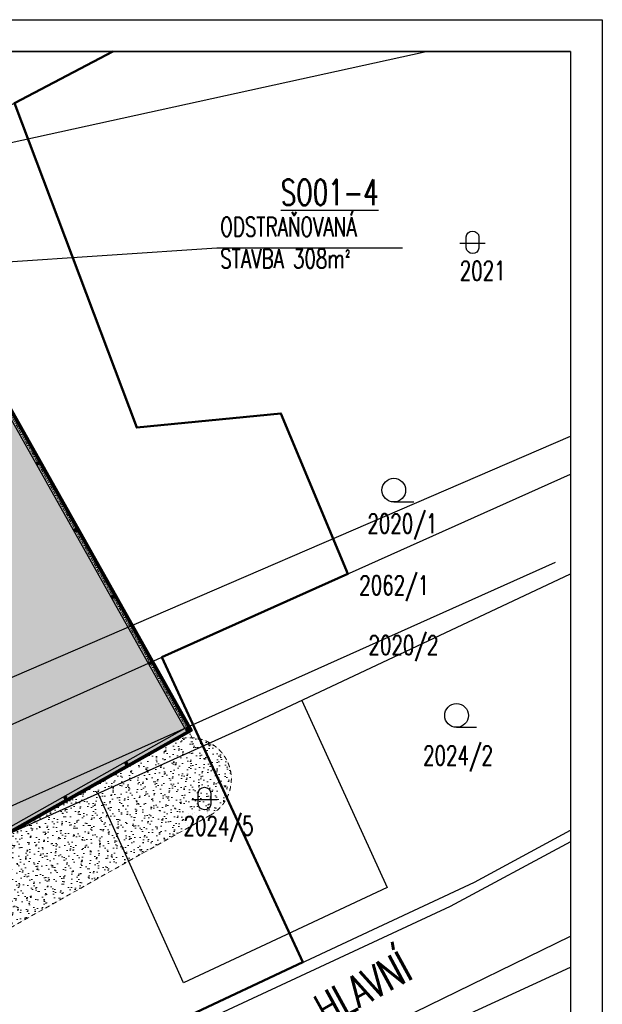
# Model space of a CAD drawing. Header units: millimetres. Extents: x 2886542 to 7567581, y -792623 to 134766.
# Tile 80 of 256: x 4209381 to 4255147, y -422851 to -345537. Entities that reach past the tile are written whole.
import ezdxf

# ---------------------------------------------------------------- set-up
doc = ezdxf.new("R2010")
doc.units = ezdxf.units.MM
for name, pattern in [('ACAD_ISO12W100', [21, 12, -3, 0, -3, 0, -3]), ('DASHDOT', [1, 0.5, -0.25, 0, -0.25]), ('DASHDOTX2', [50.8, 25.4, -12.7, 0, -12.7])]:
    doc.linetypes.add(name, pattern=pattern)
for name, color, linetype, lineweight in [('CKRASTR', 7, 'DASHDOT', 18), ('CKSTENY_PODROVINOU', 7, 'Continuous', 25), ('CKSTENY_REZ', 6, 'Continuous', 50), ('CSPROFILY_OSY', 1, 'DASHDOT', 18), ('CSPROFILY_REZY', 4, 'Continuous', 50), ('IN_NS_TLUSTA', 1, 'Continuous', 40), ('Text obecně', 7, 'Continuous', 25)]:
    doc.layers.add(name, color=color, linetype=linetype, lineweight=lineweight)
for name, color, linetype in [('IN_TEXT', 7, 'Continuous'), ('KATASTR', 7, 'Continuous'), ('požárničina', 10, 'Continuous')]:
    doc.layers.add(name, color=color, linetype=linetype)
doc.styles.add('KOTY', font='SIMPLEX.SHX', dxfattribs={"width": 0.7})
doc.styles.add('ROMAND', font='romand.shx', dxfattribs={"width": 0.85})
doc.dimstyles.new('IP 1_100', dxfattribs={"dimscale": 100, "dimtxt": 2.5, "dimasz": 2, "dimexe": 1, "dimexo": 5, "dimgap": 1, "dimtad": 1, "dimdec": 0, "dimzin": 0, "dimdsep": 46, "dimtxsty": 'ROMAND', "dimblk": 'ARCHTICK', "dimcen": 0.09, "dimdle": 1, "dimclrd": 256, "dimclre": 256, "dimclrt": 7, "dimadec": 0, "dimazin": 0, "dimtfac": 1, "dimtdec": 0, "dimtix": 1, "dimtmove": 2, "dimatfit": 3, "dimldrblk": 'OBLIQUE', "dimfxl": 0, "dimtolj": 1, "dimtzin": 0, "dimarcsym": 0})

# ---------------------------------------------------------------- blocks, each defined once
blk = doc.blocks.new('_ArchTick')
at = {"color": 0, "linetype": 'ByBlock', "const_width": 0.15}
blk.add_lwpolyline([(-0.5, -0.5), (0.5, 0.5)], dxfattribs=at)
blk = doc.blocks.new('CK_S_EXT_HEAHEA240')
for p, q in [((-120, 115), (120, 115)), ((-120, 115), (-120, 103)), ((-120, 103), (-24.75, 103)), ((-3.75, -82), (-3.75, 82)), ((3.75, -82), (3.75, 82)), ((120, 103), (24.75, 103)), ((120, 115), (120, 103)), ((-120, -115), (-120, -103)), ((-120, -103), (-24.75, -103)), ((-120, -115), (120, -115)), ((120, -103), (24.75, -103)), ((120, -115), (120, -103))]:
    blk.add_line(p, q)
for centre, start, end in [((-24.75, 82), 0, 90), ((24.75, 82), 90, 180), ((-24.75, -82), 270, 0), ((24.75, -82), 180, 270)]:
    blk.add_arc(centre, 21, start, end)
blk = doc.blocks.new('skladova hala')
at = {"linetype": 'ACAD_ISO12W100', "lineweight": 0, "ltscale": 50}
h = blk.add_hatch(dxfattribs=at)
h.set_pattern_fill('AR-SAND', color=1, scale=16, style=0)
h.paths.add_polyline_path([(4248363, -552723, 1), (4241853, -552723), (4241853, -563484), (4248363, -566478)])
h = blk.add_hatch(dxfattribs=at)
h.set_pattern_fill('AR-SAND', color=1, scale=16, style=0)
h.paths.add_polyline_path([(4248363, -566478), (4241853, -563484), (4241853, -569802), (4246946, -573909, 0.247579), (4248363, -571223)])
at = {"layer": 'CKRASTR', "color": 250, "ltscale": 500}
blk.add_line((4191152, -550973), (4242633, -550973), dxfattribs=at)
at = {"layer": 'CKSTENY_PODROVINOU', "color": 250}
for p, q in [((4199813, -551123), (4241453, -551123)), ((4241453, -551123), (4241453, -570523))]:
    blk.add_line(p, q, dxfattribs=at)
at = {"layer": 'CKSTENY_REZ', "color": 250}
for p, q in [((4241853, -550723), (4199413, -550723)), ((4241753, -550823), (4199513, -550823)), ((4241753, -570523), (4241753, -550823)), ((4241853, -571123), (4241853, -550723))]:
    blk.add_line(p, q, dxfattribs=at)
at = {"layer": 'CSPROFILY_OSY', "color": 250}
for p, q in [((4217763, -550938), (4217503, -550938)), ((4217633, -550778), (4217633, -551063)), ((4223763, -550938), (4223503, -550938)), ((4223633, -550778), (4223633, -551063)), ((4229763, -550938), (4229503, -550938)), ((4229633, -550778), (4229633, -551063)), ((4235763, -550938), (4235503, -550938)), ((4235633, -550778), (4235633, -551063)), ((4241763, -550938), (4241503, -550938)), ((4241633, -550778), (4241633, -551063)), ((4241508, -556473), (4241758, -556473)), ((4241633, -556343), (4241633, -556603)), ((4241508, -561973), (4241758, -561973)), ((4241633, -561843), (4241633, -562103))]:
    blk.add_line(p, q, dxfattribs=at)
at = {"layer": 'požárničina', "linetype": 'DASHDOTX2', "lineweight": 60, "ltscale": 30}
for p, q in [((4199466, -550774), (4241802, -550774)), ((4241802, -550774), (4241802, -570570))]:
    blk.add_line(p, q, dxfattribs=at)
at = {"layer": 'požárničina', "linetype": 'ACAD_ISO12W100', "lineweight": 0, "ltscale": 30}
blk.add_line((4248363, -552723), (4248363, -571223), dxfattribs=at)
blk.add_arc((4245108, -552723), 3255, 0, 180, dxfattribs=at)
at = {"layer": 'CSPROFILY_REZY', "color": 250}
for p, rotation in [((4217633, -550938), 180), ((4223633, -550938), 180), ((4229633, -550938), 180), ((4235633, -550938), 180), ((4241633, -550938), 180), ((4241633, -556473), 270), ((4241633, -561973), 270)]:
    blk.add_blockref('CK_S_EXT_HEAHEA240', p, dxfattribs=dict(at, rotation=rotation))

msp = doc.modelspace()

# ---------------------------------------------------------------- hatches: boundary and pattern name
at = {"layer": 'požárničina', "linetype": 'Continuous', "lineweight": 50}
msp.add_hatch(color=253, dxfattribs=at).paths.add_polyline_path([(4202098.9, -364363.9), (4182486.7, -375391.6), (4194984.7, -397618.8), (4186307.4, -402498), (4194610, -417263.8), (4222899.6, -401357)])

# ---------------------------------------------------------------- linework, layer by layer
at = {"color": 5, "linetype": 'Continuous', "lineweight": 50}
msp.add_lwpolyline([(4216686.6, -348037.1), (4208965.2, -352083.5), (4218580.7, -377567.1), (4229898.3, -376448.5), (4235158.3, -389050.6), (4220547.3, -395592.6), (4231628.9, -419541), (4222368.1, -423881.8), (4177377.5, -437002.4), (4154837.6, -444675.2), (4135042.2, -450782.3), (4124428.4, -455350.3), (4106120, -468993), (4096043.2, -489503.2), (4095050.9, -492200.5)], dxfattribs=at)
at = {"layer": 'IN_NS_TLUSTA'}
msp.add_lwpolyline([(4182486.7, -375391.6), (4194984.7, -397618.8), (4186307.4, -402498), (4194610, -417263.8), (4222899.6, -401357), (4202098.9, -364363.9), (4182486.7, -375391.6)], dxfattribs=at)
at = {"layer": 'KATASTR'}
for p, q in [((4216686.6, -348037.1), (4170591.5, -372193.2)), ((4198997.1, -357307.3), (4241301, -348037.1)), ((4178066.3, -410419.7), (4252647, -378231.3)), ((4161330, -422106.9), (4252647, -381220.1)), ((4238769.5, -383407.4), (4240342.6, -383407.4)), ((4201271.6, -410620.6), (4251458.9, -388129.4)), ((4227179, -401042.6), (4252647, -389038.1)), ((4231542.5, -398985.9), (4238255, -413688.4)), ((4204988.3, -411055.1), (4227179, -401042.6)), ((4243695.9, -401097.7), (4245269, -401097.7)), ((4223774.9, -402567.7), (4231632.1, -419539.4)), ((4222259.9, -421151.7), (4215553.4, -406288.1)), ((4245117.7, -413266.9), (4252647, -409185.6)), ((4252647, -410092.7), (4243183.9, -415181.3)), ((4237531.4, -416806.6), (4245117.7, -413266.9)), ((4238255, -413688.4), (4229928, -417573.8)), ((4243183.9, -415181.3), (4224243.9, -423980.7)), ((4222368.1, -423881.8), (4237531.4, -416806.6)), ((4229928, -417573.8), (4222259.9, -421151.7)), ((4240421.8, -423456), (4252647, -417496.9)), ((4227759.8, -431366.4), (4252647, -419925.6))]:
    msp.add_line(p, q, dxfattribs=at)
for points in [[(4244459.4, -362599.1, -0.9407376), (4245456.4, -362599.1), (4245456.4, -363468.5, -0.8764223), (4244459.4, -363459.6), (4244459.4, -362599.1)], [(4223404.5, -406274, -0.9407376), (4224401.4, -406274), (4224401.4, -407143.4, -0.8764223), (4223404.5, -407134.5), (4223404.5, -406274)]]:
    msp.add_lwpolyline(points, format="xyb", dxfattribs=at)
for points in [[(4243960.7, -363097.3), (4245954.6, -363097.3)], [(4222905.8, -406772.2), (4224899.6, -406772.2)]]:
    msp.add_lwpolyline(points, dxfattribs=at)
for centre in [(4238769.5, -382478.5), (4243695.9, -400168.8)]:
    msp.add_circle(centre, 929, dxfattribs=at)
at = {"layer": 'Text obecně'}
for p, q in [((4150149.5, -345537.2), (4255147, -345537.2)), ((4255147, -345537.2), (4255147, -494700.4)), ((4252647, -348037.1), (4150149.5, -348037.1)), ((4150149.5, -348037.1), (4252647, -348037.1)), ((4150149.5, -348037.1), (4252647, -348037.1)), ((4252647, -348037.1), (4252647, -492200.5)), ((4252647, -348037.1), (4252647, -492200.5)), ((4252647, -348037.1), (4252647, -492200.5))]:
    msp.add_line(p, q, dxfattribs=at)

# ---------------------------------------------------------------- block references
at = {"layer": 'požárničina', "color": 1, "linetype": 'Continuous', "lineweight": 50, "rotation": 299.3484460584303}
msp.add_blockref('skladova hala', (2623924.4, 3565996.5), dxfattribs=at)

# ---------------------------------------------------------------- texts
at = {"layer": 'IN_TEXT', "attachment_point": 1, "style": 'KOTY'}
for s, insert, char_height, width in [('{\\LSO01-4}', (4229890.6, -358097), 2000, 6757.857), ('ODSTRAŇOVANÁ STAVBA 308m{\\fISOCPEUR|b0|i0|c238|p34;²}', (4225135.3, -361048.5), 1500, 15598.124)]:
    msp.add_mtext(s, dxfattribs=dict(at, insert=insert, char_height=char_height, width=width))
at = {"layer": 'IN_TEXT', "insert": (4232276.1, -422374.3), "char_height": 2500, "width": 15598.124, "attachment_point": 1, "rotation": 28.707513, "style": 'KOTY'}
msp.add_mtext('HLAVNÍ', dxfattribs=at)
at = {"layer": 'KATASTR', "char_height": 1500, "width": 486.766, "attachment_point": 1, "style": 'KOTY'}
for s, insert in [('2021', (4243947.2, -364496.7)), ('2062/1', (4236054.6, -389193.7)), ('2024/5', (4222250.5, -408094.5))]:
    msp.add_mtext(s, dxfattribs=dict(at, insert=insert))
at = {"layer": 'KATASTR', "char_height": 1500, "attachment_point": 1, "style": 'KOTY'}
for s, insert in [('2020/1', (4236692.9, -384347.5)), ('2020/2', (4236781.2, -393896.1)), ('2024/2', (4241069.9, -402565.8))]:
    msp.add_mtext(s, dxfattribs=dict(at, insert=insert))

# ---------------------------------------------------------------- leaders
at = {"layer": 'IN_TEXT'}
msp.add_leader([(4203194.8, -364899), (4224879.2, -363444.4), (4239454.4, -363444.4)], dimstyle='IP 1_100', override={"dimasz": 35, "dimtad": 0}, dxfattribs=at)

doc.saveas('drawing.dxf')
